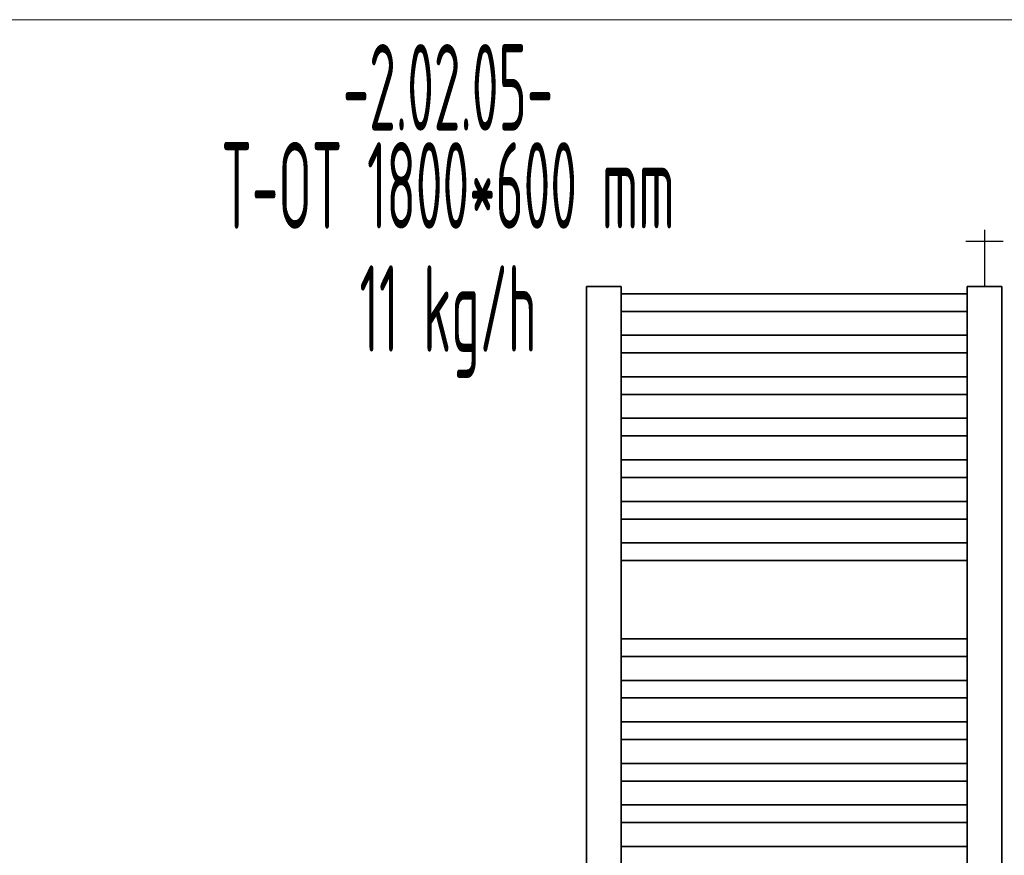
# Model space of a CAD drawing. Header units: millimetres. Extents: x 1279 to 58476, y -6899 to 74987.
# Tile 63 of 157: x 12264 to 13686, y -2536 to -1329. Entities that reach past the tile are written whole.
import ezdxf
from ezdxf.enums import TextEntityAlignment as Align

# ---------------------------------------------------------------- set-up
doc = ezdxf.new("R2010")
doc.units = ezdxf.units.MM
doc.linetypes.add('phl_thick', pattern=[0])
for name, color, linetype, lineweight in [('JS_VYT_POPIS - OBECNĚ', 7, 'Continuous', 5), ('UT_SCHÉMA_SYMBOLY', 7, 'Continuous', 25), ('UT_ZAŘÍZENÍ - OT', 3, 'Continuous', 35), ('VZT_50 POPIS - OBECNE', 7, 'Continuous', 5)]:
    doc.layers.add(name, color=color, linetype=linetype, lineweight=lineweight)
doc.styles.add('VZT_POPIS', font='isocp.shx', dxfattribs={"width": 0.6, "height": 125})

msp = doc.modelspace()

# ---------------------------------------------------------------- linework, layer by layer
at = {"layer": 'UT_SCHÉMA_SYMBOLY'}
for p, q in [((13657.7, -1632.7), (13657.7, -1714.6)), ((13630.7, -1648.7), (13684.7, -1648.7))]:
    msp.add_line(p, q, dxfattribs=at)
at = {"layer": 'UT_ZAŘÍZENÍ - OT', "linetype": 'Continuous'}
for p, q in [((13132.7, -1714.6), (13082.7, -1714.6)), ((13082.7, -1714.6), (13082.7, -3534.6)), ((13132.7, -3534.6), (13132.7, -1714.6)), ((13682.7, -1714.6), (13632.7, -1714.6)), ((13632.7, -1714.6), (13632.7, -3534.6)), ((13682.7, -3534.6), (13682.7, -1714.6)), ((13132.7, -1724.8), (13632.7, -1724.8)), ((13132.7, -1724.8), (13632.7, -1724.8)), ((13132.7, -1724.8), (13632.7, -1724.8)), ((13132.7, -1724.8), (13632.7, -1724.8)), ((13132.7, -1724.8), (13632.7, -1724.8)), ((13132.7, -1724.8), (13632.7, -1724.8)), ((13132.7, -1724.8), (13632.7, -1724.8)), ((13132.7, -1724.8), (13632.7, -1724.8)), ((13132.7, -1724.8), (13632.7, -1724.8)), ((13132.7, -1724.8), (13632.7, -1724.8)), ((13132.7, -1724.8), (13632.7, -1724.8)), ((13132.7, -1724.8), (13632.7, -1724.8)), ((13132.7, -1724.8), (13632.7, -1724.8)), ((13132.7, -1724.8), (13632.7, -1724.8)), ((13132.7, -1724.8), (13632.7, -1724.8)), ((13132.7, -1724.8), (13632.7, -1724.8)), ((13132.7, -1724.8), (13632.7, -1724.8)), ((13132.7, -1724.8), (13632.7, -1724.8)), ((13132.7, -1724.8), (13632.7, -1724.8)), ((13132.7, -1724.8), (13632.7, -1724.8)), ((13132.7, -1724.8), (13632.7, -1724.8)), ((13132.7, -1724.8), (13632.7, -1724.8)), ((13132.7, -1724.8), (13632.7, -1724.8)), ((13132.7, -1724.8), (13632.7, -1724.8)), ((13132.7, -1724.8), (13632.7, -1724.8)), ((13132.7, -1724.8), (13632.7, -1724.8)), ((13132.7, -1724.8), (13632.7, -1724.8)), ((13132.7, -1724.8), (13632.7, -1724.8)), ((13132.7, -1724.8), (13632.7, -1724.8)), ((13132.7, -1724.8), (13632.7, -1724.8)), ((13132.7, -1724.8), (13632.7, -1724.8)), ((13132.7, -1724.8), (13632.7, -1724.8)), ((13132.7, -1724.8), (13632.7, -1724.8)), ((13132.7, -1724.8), (13632.7, -1724.8)), ((13132.7, -1750.3), (13632.7, -1750.3)), ((13132.7, -1750.3), (13632.7, -1750.3)), ((13132.7, -1750.3), (13632.7, -1750.3)), ((13132.7, -1750.3), (13632.7, -1750.3)), ((13132.7, -1750.3), (13632.7, -1750.3)), ((13132.7, -1750.3), (13632.7, -1750.3)), ((13132.7, -1750.3), (13632.7, -1750.3)), ((13132.7, -1750.3), (13632.7, -1750.3)), ((13132.7, -1750.3), (13632.7, -1750.3)), ((13132.7, -1750.3), (13632.7, -1750.3)), ((13132.7, -1750.3), (13632.7, -1750.3)), ((13132.7, -1750.3), (13632.7, -1750.3)), ((13132.7, -1750.3), (13632.7, -1750.3)), ((13132.7, -1750.3), (13632.7, -1750.3)), ((13132.7, -1750.3), (13632.7, -1750.3)), ((13132.7, -1750.3), (13632.7, -1750.3)), ((13132.7, -1750.3), (13632.7, -1750.3)), ((13132.7, -1750.3), (13632.7, -1750.3)), ((13132.7, -1750.3), (13632.7, -1750.3)), ((13132.7, -1750.3), (13632.7, -1750.3)), ((13132.7, -1750.3), (13632.7, -1750.3)), ((13132.7, -1750.3), (13632.7, -1750.3)), ((13132.7, -1750.3), (13632.7, -1750.3)), ((13132.7, -1750.3), (13632.7, -1750.3)), ((13132.7, -1750.3), (13632.7, -1750.3)), ((13132.7, -1750.3), (13632.7, -1750.3)), ((13132.7, -1750.3), (13632.7, -1750.3)), ((13132.7, -1750.3), (13632.7, -1750.3)), ((13132.7, -1750.3), (13632.7, -1750.3)), ((13132.7, -1750.3), (13632.7, -1750.3)), ((13132.7, -1750.3), (13632.7, -1750.3)), ((13132.7, -1750.3), (13632.7, -1750.3)), ((13132.7, -1750.3), (13632.7, -1750.3)), ((13132.7, -1750.3), (13632.7, -1750.3)), ((13132.7, -1784.8), (13632.7, -1784.8)), ((13132.7, -1784.8), (13632.7, -1784.8)), ((13132.7, -1784.8), (13632.7, -1784.8)), ((13132.7, -1784.8), (13632.7, -1784.8)), ((13132.7, -1784.8), (13632.7, -1784.8)), ((13132.7, -1784.8), (13632.7, -1784.8)), ((13132.7, -1784.8), (13632.7, -1784.8)), ((13132.7, -1784.8), (13632.7, -1784.8)), ((13132.7, -1784.8), (13632.7, -1784.8)), ((13132.7, -1784.8), (13632.7, -1784.8)), ((13132.7, -1784.8), (13632.7, -1784.8)), ((13132.7, -1784.8), (13632.7, -1784.8)), ((13132.7, -1784.8), (13632.7, -1784.8)), ((13132.7, -1784.8), (13632.7, -1784.8)), ((13132.7, -1784.8), (13632.7, -1784.8)), ((13132.7, -1784.8), (13632.7, -1784.8)), ((13132.7, -1784.8), (13632.7, -1784.8)), ((13132.7, -1784.8), (13632.7, -1784.8)), ((13132.7, -1784.8), (13632.7, -1784.8)), ((13132.7, -1784.8), (13632.7, -1784.8)), ((13132.7, -1784.8), (13632.7, -1784.8)), ((13132.7, -1784.8), (13632.7, -1784.8)), ((13132.7, -1784.8), (13632.7, -1784.8)), ((13132.7, -1784.8), (13632.7, -1784.8)), ((13132.7, -1784.8), (13632.7, -1784.8)), ((13132.7, -1784.8), (13632.7, -1784.8)), ((13132.7, -1784.8), (13632.7, -1784.8)), ((13132.7, -1784.8), (13632.7, -1784.8)), ((13132.7, -1784.8), (13632.7, -1784.8)), ((13132.7, -1784.8), (13632.7, -1784.8)), ((13132.7, -1784.8), (13632.7, -1784.8)), ((13132.7, -1784.8), (13632.7, -1784.8)), ((13132.7, -1784.8), (13632.7, -1784.8)), ((13132.7, -1784.8), (13632.7, -1784.8)), ((13132.7, -1810.3), (13632.7, -1810.3)), ((13132.7, -1810.3), (13632.7, -1810.3)), ((13132.7, -1810.3), (13632.7, -1810.3)), ((13132.7, -1810.3), (13632.7, -1810.3)), ((13132.7, -1810.3), (13632.7, -1810.3)), ((13132.7, -1810.3), (13632.7, -1810.3)), ((13132.7, -1810.3), (13632.7, -1810.3)), ((13132.7, -1810.3), (13632.7, -1810.3)), ((13132.7, -1810.3), (13632.7, -1810.3)), ((13132.7, -1810.3), (13632.7, -1810.3)), ((13132.7, -1810.3), (13632.7, -1810.3)), ((13132.7, -1810.3), (13632.7, -1810.3)), ((13132.7, -1810.3), (13632.7, -1810.3)), ((13132.7, -1810.3), (13632.7, -1810.3)), ((13132.7, -1810.3), (13632.7, -1810.3)), ((13132.7, -1810.3), (13632.7, -1810.3)), ((13132.7, -1810.3), (13632.7, -1810.3)), ((13132.7, -1810.3), (13632.7, -1810.3)), ((13132.7, -1810.3), (13632.7, -1810.3)), ((13132.7, -1810.3), (13632.7, -1810.3)), ((13132.7, -1810.3), (13632.7, -1810.3)), ((13132.7, -1810.3), (13632.7, -1810.3)), ((13132.7, -1810.3), (13632.7, -1810.3)), ((13132.7, -1810.3), (13632.7, -1810.3)), ((13132.7, -1810.3), (13632.7, -1810.3)), ((13132.7, -1810.3), (13632.7, -1810.3)), ((13132.7, -1810.3), (13632.7, -1810.3)), ((13132.7, -1810.3), (13632.7, -1810.3)), ((13132.7, -1810.3), (13632.7, -1810.3)), ((13132.7, -1810.3), (13632.7, -1810.3)), ((13132.7, -1810.3), (13632.7, -1810.3)), ((13132.7, -1810.3), (13632.7, -1810.3)), ((13132.7, -1810.3), (13632.7, -1810.3)), ((13132.7, -1810.3), (13632.7, -1810.3)), ((13132.7, -1844.8), (13632.7, -1844.8)), ((13132.7, -1844.8), (13632.7, -1844.8)), ((13132.7, -1844.8), (13632.7, -1844.8)), ((13132.7, -1844.8), (13632.7, -1844.8)), ((13132.7, -1844.8), (13632.7, -1844.8)), ((13132.7, -1844.8), (13632.7, -1844.8)), ((13132.7, -1844.8), (13632.7, -1844.8)), ((13132.7, -1844.8), (13632.7, -1844.8)), ((13132.7, -1844.8), (13632.7, -1844.8)), ((13132.7, -1844.8), (13632.7, -1844.8)), ((13132.7, -1844.8), (13632.7, -1844.8)), ((13132.7, -1844.8), (13632.7, -1844.8)), ((13132.7, -1844.8), (13632.7, -1844.8)), ((13132.7, -1844.8), (13632.7, -1844.8)), ((13132.7, -1844.8), (13632.7, -1844.8)), ((13132.7, -1844.8), (13632.7, -1844.8)), ((13132.7, -1844.8), (13632.7, -1844.8)), ((13132.7, -1844.8), (13632.7, -1844.8)), ((13132.7, -1844.8), (13632.7, -1844.8)), ((13132.7, -1844.8), (13632.7, -1844.8)), ((13132.7, -1844.8), (13632.7, -1844.8)), ((13132.7, -1844.8), (13632.7, -1844.8)), ((13132.7, -1844.8), (13632.7, -1844.8)), ((13132.7, -1844.8), (13632.7, -1844.8)), ((13132.7, -1844.8), (13632.7, -1844.8)), ((13132.7, -1844.8), (13632.7, -1844.8)), ((13132.7, -1844.8), (13632.7, -1844.8)), ((13132.7, -1844.8), (13632.7, -1844.8)), ((13132.7, -1844.8), (13632.7, -1844.8)), ((13132.7, -1844.8), (13632.7, -1844.8)), ((13132.7, -1844.8), (13632.7, -1844.8)), ((13132.7, -1844.8), (13632.7, -1844.8)), ((13132.7, -1844.8), (13632.7, -1844.8)), ((13132.7, -1844.8), (13632.7, -1844.8)), ((13132.7, -1870.3), (13632.7, -1870.3)), ((13132.7, -1870.3), (13632.7, -1870.3)), ((13132.7, -1870.3), (13632.7, -1870.3)), ((13132.7, -1870.3), (13632.7, -1870.3)), ((13132.7, -1870.3), (13632.7, -1870.3)), ((13132.7, -1870.3), (13632.7, -1870.3)), ((13132.7, -1870.3), (13632.7, -1870.3)), ((13132.7, -1870.3), (13632.7, -1870.3)), ((13132.7, -1870.3), (13632.7, -1870.3)), ((13132.7, -1870.3), (13632.7, -1870.3)), ((13132.7, -1870.3), (13632.7, -1870.3)), ((13132.7, -1870.3), (13632.7, -1870.3)), ((13132.7, -1870.3), (13632.7, -1870.3)), ((13132.7, -1870.3), (13632.7, -1870.3)), ((13132.7, -1870.3), (13632.7, -1870.3)), ((13132.7, -1870.3), (13632.7, -1870.3)), ((13132.7, -1870.3), (13632.7, -1870.3)), ((13132.7, -1870.3), (13632.7, -1870.3)), ((13132.7, -1870.3), (13632.7, -1870.3)), ((13132.7, -1870.3), (13632.7, -1870.3)), ((13132.7, -1870.3), (13632.7, -1870.3)), ((13132.7, -1870.3), (13632.7, -1870.3)), ((13132.7, -1870.3), (13632.7, -1870.3)), ((13132.7, -1870.3), (13632.7, -1870.3)), ((13132.7, -1870.3), (13632.7, -1870.3)), ((13132.7, -1870.3), (13632.7, -1870.3)), ((13132.7, -1870.3), (13632.7, -1870.3)), ((13132.7, -1870.3), (13632.7, -1870.3)), ((13132.7, -1870.3), (13632.7, -1870.3)), ((13132.7, -1870.3), (13632.7, -1870.3)), ((13132.7, -1870.3), (13632.7, -1870.3)), ((13132.7, -1870.3), (13632.7, -1870.3)), ((13132.7, -1870.3), (13632.7, -1870.3)), ((13132.7, -1870.3), (13632.7, -1870.3)), ((13132.7, -1904.8), (13632.7, -1904.8)), ((13132.7, -1904.8), (13632.7, -1904.8)), ((13132.7, -1904.8), (13632.7, -1904.8)), ((13132.7, -1904.8), (13632.7, -1904.8)), ((13132.7, -1904.8), (13632.7, -1904.8)), ((13132.7, -1904.8), (13632.7, -1904.8)), ((13132.7, -1904.8), (13632.7, -1904.8)), ((13132.7, -1904.8), (13632.7, -1904.8)), ((13132.7, -1904.8), (13632.7, -1904.8)), ((13132.7, -1904.8), (13632.7, -1904.8)), ((13132.7, -1904.8), (13632.7, -1904.8)), ((13132.7, -1904.8), (13632.7, -1904.8)), ((13132.7, -1904.8), (13632.7, -1904.8)), ((13132.7, -1904.8), (13632.7, -1904.8)), ((13132.7, -1904.8), (13632.7, -1904.8)), ((13132.7, -1904.8), (13632.7, -1904.8)), ((13132.7, -1904.8), (13632.7, -1904.8)), ((13132.7, -1904.8), (13632.7, -1904.8)), ((13132.7, -1904.8), (13632.7, -1904.8)), ((13132.7, -1904.8), (13632.7, -1904.8)), ((13132.7, -1904.8), (13632.7, -1904.8)), ((13132.7, -1904.8), (13632.7, -1904.8)), ((13132.7, -1904.8), (13632.7, -1904.8)), ((13132.7, -1904.8), (13632.7, -1904.8)), ((13132.7, -1904.8), (13632.7, -1904.8)), ((13132.7, -1904.8), (13632.7, -1904.8)), ((13132.7, -1904.8), (13632.7, -1904.8)), ((13132.7, -1904.8), (13632.7, -1904.8)), ((13132.7, -1904.8), (13632.7, -1904.8)), ((13132.7, -1904.8), (13632.7, -1904.8)), ((13132.7, -1904.8), (13632.7, -1904.8)), ((13132.7, -1904.8), (13632.7, -1904.8)), ((13132.7, -1904.8), (13632.7, -1904.8)), ((13132.7, -1904.8), (13632.7, -1904.8)), ((13132.7, -1930.3), (13632.7, -1930.3)), ((13132.7, -1930.3), (13632.7, -1930.3)), ((13132.7, -1930.3), (13632.7, -1930.3)), ((13132.7, -1930.3), (13632.7, -1930.3)), ((13132.7, -1930.3), (13632.7, -1930.3)), ((13132.7, -1930.3), (13632.7, -1930.3)), ((13132.7, -1930.3), (13632.7, -1930.3)), ((13132.7, -1930.3), (13632.7, -1930.3)), ((13132.7, -1930.3), (13632.7, -1930.3)), ((13132.7, -1930.3), (13632.7, -1930.3)), ((13132.7, -1930.3), (13632.7, -1930.3)), ((13132.7, -1930.3), (13632.7, -1930.3)), ((13132.7, -1930.3), (13632.7, -1930.3)), ((13132.7, -1930.3), (13632.7, -1930.3)), ((13132.7, -1930.3), (13632.7, -1930.3)), ((13132.7, -1930.3), (13632.7, -1930.3)), ((13132.7, -1930.3), (13632.7, -1930.3)), ((13132.7, -1930.3), (13632.7, -1930.3)), ((13132.7, -1930.3), (13632.7, -1930.3)), ((13132.7, -1930.3), (13632.7, -1930.3)), ((13132.7, -1930.3), (13632.7, -1930.3)), ((13132.7, -1930.3), (13632.7, -1930.3)), ((13132.7, -1930.3), (13632.7, -1930.3)), ((13132.7, -1930.3), (13632.7, -1930.3)), ((13132.7, -1930.3), (13632.7, -1930.3)), ((13132.7, -1930.3), (13632.7, -1930.3)), ((13132.7, -1930.3), (13632.7, -1930.3)), ((13132.7, -1930.3), (13632.7, -1930.3)), ((13132.7, -1930.3), (13632.7, -1930.3)), ((13132.7, -1930.3), (13632.7, -1930.3)), ((13132.7, -1930.3), (13632.7, -1930.3)), ((13132.7, -1930.3), (13632.7, -1930.3)), ((13132.7, -1930.3), (13632.7, -1930.3)), ((13132.7, -1930.3), (13632.7, -1930.3)), ((13132.7, -1964.8), (13632.7, -1964.8)), ((13132.7, -1964.8), (13632.7, -1964.8)), ((13132.7, -1964.8), (13632.7, -1964.8)), ((13132.7, -1964.8), (13632.7, -1964.8)), ((13132.7, -1964.8), (13632.7, -1964.8)), ((13132.7, -1964.8), (13632.7, -1964.8)), ((13132.7, -1964.8), (13632.7, -1964.8)), ((13132.7, -1964.8), (13632.7, -1964.8)), ((13132.7, -1964.8), (13632.7, -1964.8)), ((13132.7, -1964.8), (13632.7, -1964.8)), ((13132.7, -1964.8), (13632.7, -1964.8)), ((13132.7, -1964.8), (13632.7, -1964.8)), ((13132.7, -1964.8), (13632.7, -1964.8)), ((13132.7, -1964.8), (13632.7, -1964.8)), ((13132.7, -1964.8), (13632.7, -1964.8)), ((13132.7, -1964.8), (13632.7, -1964.8)), ((13132.7, -1964.8), (13632.7, -1964.8)), ((13132.7, -1964.8), (13632.7, -1964.8)), ((13132.7, -1964.8), (13632.7, -1964.8)), ((13132.7, -1964.8), (13632.7, -1964.8)), ((13132.7, -1964.8), (13632.7, -1964.8)), ((13132.7, -1964.8), (13632.7, -1964.8)), ((13132.7, -1964.8), (13632.7, -1964.8)), ((13132.7, -1964.8), (13632.7, -1964.8)), ((13132.7, -1964.8), (13632.7, -1964.8)), ((13132.7, -1964.8), (13632.7, -1964.8)), ((13132.7, -1964.8), (13632.7, -1964.8)), ((13132.7, -1964.8), (13632.7, -1964.8)), ((13132.7, -1964.8), (13632.7, -1964.8)), ((13132.7, -1964.8), (13632.7, -1964.8)), ((13132.7, -1964.8), (13632.7, -1964.8)), ((13132.7, -1964.8), (13632.7, -1964.8)), ((13132.7, -1964.8), (13632.7, -1964.8)), ((13132.7, -1964.8), (13632.7, -1964.8)), ((13132.7, -1990.3), (13632.7, -1990.3)), ((13132.7, -1990.3), (13632.7, -1990.3)), ((13132.7, -1990.3), (13632.7, -1990.3)), ((13132.7, -1990.3), (13632.7, -1990.3)), ((13132.7, -1990.3), (13632.7, -1990.3)), ((13132.7, -1990.3), (13632.7, -1990.3)), ((13132.7, -1990.3), (13632.7, -1990.3)), ((13132.7, -1990.3), (13632.7, -1990.3)), ((13132.7, -1990.3), (13632.7, -1990.3)), ((13132.7, -1990.3), (13632.7, -1990.3)), ((13132.7, -1990.3), (13632.7, -1990.3)), ((13132.7, -1990.3), (13632.7, -1990.3)), ((13132.7, -1990.3), (13632.7, -1990.3)), ((13132.7, -1990.3), (13632.7, -1990.3)), ((13132.7, -1990.3), (13632.7, -1990.3)), ((13132.7, -1990.3), (13632.7, -1990.3)), ((13132.7, -1990.3), (13632.7, -1990.3)), ((13132.7, -1990.3), (13632.7, -1990.3)), ((13132.7, -1990.3), (13632.7, -1990.3)), ((13132.7, -1990.3), (13632.7, -1990.3)), ((13132.7, -1990.3), (13632.7, -1990.3)), ((13132.7, -1990.3), (13632.7, -1990.3)), ((13132.7, -1990.3), (13632.7, -1990.3)), ((13132.7, -1990.3), (13632.7, -1990.3)), ((13132.7, -1990.3), (13632.7, -1990.3)), ((13132.7, -1990.3), (13632.7, -1990.3)), ((13132.7, -1990.3), (13632.7, -1990.3)), ((13132.7, -1990.3), (13632.7, -1990.3)), ((13132.7, -1990.3), (13632.7, -1990.3)), ((13132.7, -1990.3), (13632.7, -1990.3)), ((13132.7, -1990.3), (13632.7, -1990.3)), ((13132.7, -1990.3), (13632.7, -1990.3)), ((13132.7, -1990.3), (13632.7, -1990.3)), ((13132.7, -1990.3), (13632.7, -1990.3)), ((13132.7, -2024.8), (13632.7, -2024.8)), ((13132.7, -2024.8), (13632.7, -2024.8)), ((13132.7, -2024.8), (13632.7, -2024.8)), ((13132.7, -2024.8), (13632.7, -2024.8)), ((13132.7, -2024.8), (13632.7, -2024.8)), ((13132.7, -2024.8), (13632.7, -2024.8)), ((13132.7, -2024.8), (13632.7, -2024.8)), ((13132.7, -2024.8), (13632.7, -2024.8)), ((13132.7, -2024.8), (13632.7, -2024.8)), ((13132.7, -2024.8), (13632.7, -2024.8)), ((13132.7, -2024.8), (13632.7, -2024.8)), ((13132.7, -2024.8), (13632.7, -2024.8)), ((13132.7, -2024.8), (13632.7, -2024.8)), ((13132.7, -2024.8), (13632.7, -2024.8)), ((13132.7, -2024.8), (13632.7, -2024.8)), ((13132.7, -2024.8), (13632.7, -2024.8)), ((13132.7, -2024.8), (13632.7, -2024.8)), ((13132.7, -2024.8), (13632.7, -2024.8)), ((13132.7, -2024.8), (13632.7, -2024.8)), ((13132.7, -2024.8), (13632.7, -2024.8)), ((13132.7, -2024.8), (13632.7, -2024.8)), ((13132.7, -2024.8), (13632.7, -2024.8)), ((13132.7, -2024.8), (13632.7, -2024.8)), ((13132.7, -2024.8), (13632.7, -2024.8)), ((13132.7, -2024.8), (13632.7, -2024.8)), ((13132.7, -2024.8), (13632.7, -2024.8)), ((13132.7, -2024.8), (13632.7, -2024.8)), ((13132.7, -2024.8), (13632.7, -2024.8)), ((13132.7, -2024.8), (13632.7, -2024.8)), ((13132.7, -2024.8), (13632.7, -2024.8)), ((13132.7, -2024.8), (13632.7, -2024.8)), ((13132.7, -2024.8), (13632.7, -2024.8)), ((13132.7, -2024.8), (13632.7, -2024.8)), ((13132.7, -2024.8), (13632.7, -2024.8)), ((13132.7, -2050.3), (13632.7, -2050.3)), ((13132.7, -2050.3), (13632.7, -2050.3)), ((13132.7, -2050.3), (13632.7, -2050.3)), ((13132.7, -2050.3), (13632.7, -2050.3)), ((13132.7, -2050.3), (13632.7, -2050.3)), ((13132.7, -2050.3), (13632.7, -2050.3)), ((13132.7, -2050.3), (13632.7, -2050.3)), ((13132.7, -2050.3), (13632.7, -2050.3)), ((13132.7, -2050.3), (13632.7, -2050.3)), ((13132.7, -2050.3), (13632.7, -2050.3)), ((13132.7, -2050.3), (13632.7, -2050.3)), ((13132.7, -2050.3), (13632.7, -2050.3)), ((13132.7, -2050.3), (13632.7, -2050.3)), ((13132.7, -2050.3), (13632.7, -2050.3)), ((13132.7, -2050.3), (13632.7, -2050.3)), ((13132.7, -2050.3), (13632.7, -2050.3)), ((13132.7, -2050.3), (13632.7, -2050.3)), ((13132.7, -2050.3), (13632.7, -2050.3)), ((13132.7, -2050.3), (13632.7, -2050.3)), ((13132.7, -2050.3), (13632.7, -2050.3)), ((13132.7, -2050.3), (13632.7, -2050.3)), ((13132.7, -2050.3), (13632.7, -2050.3)), ((13132.7, -2050.3), (13632.7, -2050.3)), ((13132.7, -2050.3), (13632.7, -2050.3)), ((13132.7, -2050.3), (13632.7, -2050.3)), ((13132.7, -2050.3), (13632.7, -2050.3)), ((13132.7, -2050.3), (13632.7, -2050.3)), ((13132.7, -2050.3), (13632.7, -2050.3)), ((13132.7, -2050.3), (13632.7, -2050.3)), ((13132.7, -2050.3), (13632.7, -2050.3)), ((13132.7, -2050.3), (13632.7, -2050.3)), ((13132.7, -2050.3), (13632.7, -2050.3)), ((13132.7, -2050.3), (13632.7, -2050.3)), ((13132.7, -2050.3), (13632.7, -2050.3)), ((13132.7, -2084.8), (13632.7, -2084.8)), ((13132.7, -2084.8), (13632.7, -2084.8)), ((13132.7, -2084.8), (13632.7, -2084.8)), ((13132.7, -2084.8), (13632.7, -2084.8)), ((13132.7, -2084.8), (13632.7, -2084.8)), ((13132.7, -2084.8), (13632.7, -2084.8)), ((13132.7, -2084.8), (13632.7, -2084.8)), ((13132.7, -2084.8), (13632.7, -2084.8)), ((13132.7, -2084.8), (13632.7, -2084.8)), ((13132.7, -2084.8), (13632.7, -2084.8)), ((13132.7, -2084.8), (13632.7, -2084.8)), ((13132.7, -2084.8), (13632.7, -2084.8)), ((13132.7, -2084.8), (13632.7, -2084.8)), ((13132.7, -2084.8), (13632.7, -2084.8)), ((13132.7, -2084.8), (13632.7, -2084.8)), ((13132.7, -2084.8), (13632.7, -2084.8)), ((13132.7, -2084.8), (13632.7, -2084.8)), ((13132.7, -2084.8), (13632.7, -2084.8)), ((13132.7, -2084.8), (13632.7, -2084.8)), ((13132.7, -2084.8), (13632.7, -2084.8)), ((13132.7, -2084.8), (13632.7, -2084.8)), ((13132.7, -2084.8), (13632.7, -2084.8)), ((13132.7, -2084.8), (13632.7, -2084.8)), ((13132.7, -2084.8), (13632.7, -2084.8)), ((13132.7, -2084.8), (13632.7, -2084.8)), ((13132.7, -2084.8), (13632.7, -2084.8)), ((13132.7, -2084.8), (13632.7, -2084.8)), ((13132.7, -2084.8), (13632.7, -2084.8)), ((13132.7, -2084.8), (13632.7, -2084.8)), ((13132.7, -2084.8), (13632.7, -2084.8)), ((13132.7, -2084.8), (13632.7, -2084.8)), ((13132.7, -2084.8), (13632.7, -2084.8)), ((13132.7, -2084.8), (13632.7, -2084.8)), ((13132.7, -2084.8), (13632.7, -2084.8)), ((13132.7, -2110.3), (13632.7, -2110.3)), ((13132.7, -2110.3), (13632.7, -2110.3)), ((13132.7, -2110.3), (13632.7, -2110.3)), ((13132.7, -2110.3), (13632.7, -2110.3)), ((13132.7, -2110.3), (13632.7, -2110.3)), ((13132.7, -2110.3), (13632.7, -2110.3)), ((13132.7, -2110.3), (13632.7, -2110.3)), ((13132.7, -2110.3), (13632.7, -2110.3)), ((13132.7, -2110.3), (13632.7, -2110.3)), ((13132.7, -2110.3), (13632.7, -2110.3)), ((13132.7, -2110.3), (13632.7, -2110.3)), ((13132.7, -2110.3), (13632.7, -2110.3)), ((13132.7, -2110.3), (13632.7, -2110.3)), ((13132.7, -2110.3), (13632.7, -2110.3)), ((13132.7, -2110.3), (13632.7, -2110.3)), ((13132.7, -2110.3), (13632.7, -2110.3)), ((13132.7, -2110.3), (13632.7, -2110.3)), ((13132.7, -2110.3), (13632.7, -2110.3)), ((13132.7, -2110.3), (13632.7, -2110.3)), ((13132.7, -2110.3), (13632.7, -2110.3)), ((13132.7, -2110.3), (13632.7, -2110.3)), ((13132.7, -2110.3), (13632.7, -2110.3)), ((13132.7, -2110.3), (13632.7, -2110.3)), ((13132.7, -2110.3), (13632.7, -2110.3)), ((13132.7, -2110.3), (13632.7, -2110.3)), ((13132.7, -2110.3), (13632.7, -2110.3)), ((13132.7, -2110.3), (13632.7, -2110.3)), ((13132.7, -2110.3), (13632.7, -2110.3)), ((13132.7, -2110.3), (13632.7, -2110.3)), ((13132.7, -2110.3), (13632.7, -2110.3)), ((13132.7, -2110.3), (13632.7, -2110.3)), ((13132.7, -2110.3), (13632.7, -2110.3)), ((13132.7, -2110.3), (13632.7, -2110.3)), ((13132.7, -2110.3), (13632.7, -2110.3)), ((13132.7, -2223.4), (13632.7, -2223.4)), ((13132.7, -2223.4), (13632.7, -2223.4)), ((13132.7, -2223.4), (13632.7, -2223.4)), ((13132.7, -2223.4), (13632.7, -2223.4)), ((13132.7, -2223.4), (13632.7, -2223.4)), ((13132.7, -2223.4), (13632.7, -2223.4)), ((13132.7, -2223.4), (13632.7, -2223.4)), ((13132.7, -2223.4), (13632.7, -2223.4)), ((13132.7, -2223.4), (13632.7, -2223.4)), ((13132.7, -2223.4), (13632.7, -2223.4)), ((13132.7, -2223.4), (13632.7, -2223.4)), ((13132.7, -2223.4), (13632.7, -2223.4)), ((13132.7, -2223.4), (13632.7, -2223.4)), ((13132.7, -2223.4), (13632.7, -2223.4)), ((13132.7, -2223.4), (13632.7, -2223.4)), ((13132.7, -2223.4), (13632.7, -2223.4)), ((13132.7, -2223.4), (13632.7, -2223.4)), ((13132.7, -2223.4), (13632.7, -2223.4)), ((13132.7, -2223.4), (13632.7, -2223.4)), ((13132.7, -2223.4), (13632.7, -2223.4)), ((13132.7, -2223.4), (13632.7, -2223.4)), ((13132.7, -2223.4), (13632.7, -2223.4)), ((13132.7, -2223.4), (13632.7, -2223.4)), ((13132.7, -2223.4), (13632.7, -2223.4)), ((13132.7, -2223.4), (13632.7, -2223.4)), ((13132.7, -2223.4), (13632.7, -2223.4)), ((13132.7, -2223.4), (13632.7, -2223.4)), ((13132.7, -2223.4), (13632.7, -2223.4)), ((13132.7, -2223.4), (13632.7, -2223.4)), ((13132.7, -2223.4), (13632.7, -2223.4)), ((13132.7, -2223.4), (13632.7, -2223.4)), ((13132.7, -2223.4), (13632.7, -2223.4)), ((13132.7, -2223.4), (13632.7, -2223.4)), ((13132.7, -2223.4), (13632.7, -2223.4)), ((13132.7, -2248.8), (13632.7, -2248.8)), ((13132.7, -2248.8), (13632.7, -2248.8)), ((13132.7, -2248.8), (13632.7, -2248.8)), ((13132.7, -2248.8), (13632.7, -2248.8)), ((13132.7, -2248.8), (13632.7, -2248.8)), ((13132.7, -2248.8), (13632.7, -2248.8)), ((13132.7, -2248.8), (13632.7, -2248.8)), ((13132.7, -2248.8), (13632.7, -2248.8)), ((13132.7, -2248.8), (13632.7, -2248.8)), ((13132.7, -2248.8), (13632.7, -2248.8)), ((13132.7, -2248.8), (13632.7, -2248.8)), ((13132.7, -2248.8), (13632.7, -2248.8)), ((13132.7, -2248.8), (13632.7, -2248.8)), ((13132.7, -2248.8), (13632.7, -2248.8)), ((13132.7, -2248.8), (13632.7, -2248.8)), ((13132.7, -2248.8), (13632.7, -2248.8)), ((13132.7, -2248.8), (13632.7, -2248.8)), ((13132.7, -2248.8), (13632.7, -2248.8)), ((13132.7, -2248.8), (13632.7, -2248.8)), ((13132.7, -2248.8), (13632.7, -2248.8)), ((13132.7, -2248.8), (13632.7, -2248.8)), ((13132.7, -2248.8), (13632.7, -2248.8)), ((13132.7, -2248.8), (13632.7, -2248.8)), ((13132.7, -2248.8), (13632.7, -2248.8)), ((13132.7, -2248.8), (13632.7, -2248.8)), ((13132.7, -2248.8), (13632.7, -2248.8)), ((13132.7, -2248.8), (13632.7, -2248.8)), ((13132.7, -2248.8), (13632.7, -2248.8)), ((13132.7, -2248.8), (13632.7, -2248.8)), ((13132.7, -2248.8), (13632.7, -2248.8)), ((13132.7, -2248.8), (13632.7, -2248.8)), ((13132.7, -2248.8), (13632.7, -2248.8)), ((13132.7, -2248.8), (13632.7, -2248.8)), ((13132.7, -2248.8), (13632.7, -2248.8)), ((13132.7, -2283.4), (13632.7, -2283.4)), ((13132.7, -2283.4), (13632.7, -2283.4)), ((13132.7, -2283.4), (13632.7, -2283.4)), ((13132.7, -2283.4), (13632.7, -2283.4)), ((13132.7, -2283.4), (13632.7, -2283.4)), ((13132.7, -2283.4), (13632.7, -2283.4)), ((13132.7, -2283.4), (13632.7, -2283.4)), ((13132.7, -2283.4), (13632.7, -2283.4)), ((13132.7, -2283.4), (13632.7, -2283.4)), ((13132.7, -2283.4), (13632.7, -2283.4)), ((13132.7, -2283.4), (13632.7, -2283.4)), ((13132.7, -2283.4), (13632.7, -2283.4)), ((13132.7, -2283.4), (13632.7, -2283.4)), ((13132.7, -2283.4), (13632.7, -2283.4)), ((13132.7, -2283.4), (13632.7, -2283.4)), ((13132.7, -2283.4), (13632.7, -2283.4)), ((13132.7, -2283.4), (13632.7, -2283.4)), ((13132.7, -2283.4), (13632.7, -2283.4)), ((13132.7, -2283.4), (13632.7, -2283.4)), ((13132.7, -2283.4), (13632.7, -2283.4)), ((13132.7, -2283.4), (13632.7, -2283.4)), ((13132.7, -2283.4), (13632.7, -2283.4)), ((13132.7, -2283.4), (13632.7, -2283.4)), ((13132.7, -2283.4), (13632.7, -2283.4)), ((13132.7, -2283.4), (13632.7, -2283.4)), ((13132.7, -2283.4), (13632.7, -2283.4)), ((13132.7, -2283.4), (13632.7, -2283.4)), ((13132.7, -2283.4), (13632.7, -2283.4)), ((13132.7, -2283.4), (13632.7, -2283.4)), ((13132.7, -2283.4), (13632.7, -2283.4)), ((13132.7, -2283.4), (13632.7, -2283.4)), ((13132.7, -2283.4), (13632.7, -2283.4)), ((13132.7, -2283.4), (13632.7, -2283.4)), ((13132.7, -2283.4), (13632.7, -2283.4)), ((13132.7, -2308.8), (13632.7, -2308.8)), ((13132.7, -2308.8), (13632.7, -2308.8)), ((13132.7, -2308.8), (13632.7, -2308.8)), ((13132.7, -2308.8), (13632.7, -2308.8)), ((13132.7, -2308.8), (13632.7, -2308.8)), ((13132.7, -2308.8), (13632.7, -2308.8)), ((13132.7, -2308.8), (13632.7, -2308.8)), ((13132.7, -2308.8), (13632.7, -2308.8)), ((13132.7, -2308.8), (13632.7, -2308.8)), ((13132.7, -2308.8), (13632.7, -2308.8)), ((13132.7, -2308.8), (13632.7, -2308.8)), ((13132.7, -2308.8), (13632.7, -2308.8)), ((13132.7, -2308.8), (13632.7, -2308.8)), ((13132.7, -2308.8), (13632.7, -2308.8)), ((13132.7, -2308.8), (13632.7, -2308.8)), ((13132.7, -2308.8), (13632.7, -2308.8)), ((13132.7, -2308.8), (13632.7, -2308.8)), ((13132.7, -2308.8), (13632.7, -2308.8)), ((13132.7, -2308.8), (13632.7, -2308.8)), ((13132.7, -2308.8), (13632.7, -2308.8)), ((13132.7, -2308.8), (13632.7, -2308.8)), ((13132.7, -2308.8), (13632.7, -2308.8)), ((13132.7, -2308.8), (13632.7, -2308.8)), ((13132.7, -2308.8), (13632.7, -2308.8)), ((13132.7, -2308.8), (13632.7, -2308.8)), ((13132.7, -2308.8), (13632.7, -2308.8)), ((13132.7, -2308.8), (13632.7, -2308.8)), ((13132.7, -2308.8), (13632.7, -2308.8)), ((13132.7, -2308.8), (13632.7, -2308.8)), ((13132.7, -2308.8), (13632.7, -2308.8)), ((13132.7, -2308.8), (13632.7, -2308.8)), ((13132.7, -2308.8), (13632.7, -2308.8)), ((13132.7, -2308.8), (13632.7, -2308.8)), ((13132.7, -2308.8), (13632.7, -2308.8)), ((13132.7, -2343.4), (13632.7, -2343.4)), ((13132.7, -2343.4), (13632.7, -2343.4)), ((13132.7, -2343.4), (13632.7, -2343.4)), ((13132.7, -2343.4), (13632.7, -2343.4)), ((13132.7, -2343.4), (13632.7, -2343.4)), ((13132.7, -2343.4), (13632.7, -2343.4)), ((13132.7, -2343.4), (13632.7, -2343.4)), ((13132.7, -2343.4), (13632.7, -2343.4)), ((13132.7, -2343.4), (13632.7, -2343.4)), ((13132.7, -2343.4), (13632.7, -2343.4)), ((13132.7, -2343.4), (13632.7, -2343.4)), ((13132.7, -2343.4), (13632.7, -2343.4)), ((13132.7, -2343.4), (13632.7, -2343.4)), ((13132.7, -2343.4), (13632.7, -2343.4)), ((13132.7, -2343.4), (13632.7, -2343.4)), ((13132.7, -2343.4), (13632.7, -2343.4)), ((13132.7, -2343.4), (13632.7, -2343.4)), ((13132.7, -2343.4), (13632.7, -2343.4)), ((13132.7, -2343.4), (13632.7, -2343.4)), ((13132.7, -2343.4), (13632.7, -2343.4)), ((13132.7, -2343.4), (13632.7, -2343.4)), ((13132.7, -2343.4), (13632.7, -2343.4)), ((13132.7, -2343.4), (13632.7, -2343.4)), ((13132.7, -2343.4), (13632.7, -2343.4)), ((13132.7, -2343.4), (13632.7, -2343.4)), ((13132.7, -2343.4), (13632.7, -2343.4)), ((13132.7, -2343.4), (13632.7, -2343.4)), ((13132.7, -2343.4), (13632.7, -2343.4)), ((13132.7, -2343.4), (13632.7, -2343.4)), ((13132.7, -2343.4), (13632.7, -2343.4)), ((13132.7, -2343.4), (13632.7, -2343.4)), ((13132.7, -2343.4), (13632.7, -2343.4)), ((13132.7, -2343.4), (13632.7, -2343.4)), ((13132.7, -2343.4), (13632.7, -2343.4)), ((13132.7, -2368.8), (13632.7, -2368.8)), ((13132.7, -2368.8), (13632.7, -2368.8)), ((13132.7, -2368.8), (13632.7, -2368.8)), ((13132.7, -2368.8), (13632.7, -2368.8)), ((13132.7, -2368.8), (13632.7, -2368.8)), ((13132.7, -2368.8), (13632.7, -2368.8)), ((13132.7, -2368.8), (13632.7, -2368.8)), ((13132.7, -2368.8), (13632.7, -2368.8)), ((13132.7, -2368.8), (13632.7, -2368.8)), ((13132.7, -2368.8), (13632.7, -2368.8)), ((13132.7, -2368.8), (13632.7, -2368.8)), ((13132.7, -2368.8), (13632.7, -2368.8)), ((13132.7, -2368.8), (13632.7, -2368.8)), ((13132.7, -2368.8), (13632.7, -2368.8)), ((13132.7, -2368.8), (13632.7, -2368.8)), ((13132.7, -2368.8), (13632.7, -2368.8)), ((13132.7, -2368.8), (13632.7, -2368.8)), ((13132.7, -2368.8), (13632.7, -2368.8)), ((13132.7, -2368.8), (13632.7, -2368.8)), ((13132.7, -2368.8), (13632.7, -2368.8)), ((13132.7, -2368.8), (13632.7, -2368.8)), ((13132.7, -2368.8), (13632.7, -2368.8)), ((13132.7, -2368.8), (13632.7, -2368.8)), ((13132.7, -2368.8), (13632.7, -2368.8)), ((13132.7, -2368.8), (13632.7, -2368.8)), ((13132.7, -2368.8), (13632.7, -2368.8)), ((13132.7, -2368.8), (13632.7, -2368.8)), ((13132.7, -2368.8), (13632.7, -2368.8)), ((13132.7, -2368.8), (13632.7, -2368.8)), ((13132.7, -2368.8), (13632.7, -2368.8)), ((13132.7, -2368.8), (13632.7, -2368.8)), ((13132.7, -2368.8), (13632.7, -2368.8)), ((13132.7, -2368.8), (13632.7, -2368.8)), ((13132.7, -2368.8), (13632.7, -2368.8)), ((13132.7, -2403.4), (13632.7, -2403.4)), ((13132.7, -2403.4), (13632.7, -2403.4)), ((13132.7, -2403.4), (13632.7, -2403.4)), ((13132.7, -2403.4), (13632.7, -2403.4)), ((13132.7, -2403.4), (13632.7, -2403.4)), ((13132.7, -2403.4), (13632.7, -2403.4)), ((13132.7, -2403.4), (13632.7, -2403.4)), ((13132.7, -2403.4), (13632.7, -2403.4)), ((13132.7, -2403.4), (13632.7, -2403.4)), ((13132.7, -2403.4), (13632.7, -2403.4)), ((13132.7, -2403.4), (13632.7, -2403.4)), ((13132.7, -2403.4), (13632.7, -2403.4)), ((13132.7, -2403.4), (13632.7, -2403.4)), ((13132.7, -2403.4), (13632.7, -2403.4)), ((13132.7, -2403.4), (13632.7, -2403.4)), ((13132.7, -2403.4), (13632.7, -2403.4)), ((13132.7, -2403.4), (13632.7, -2403.4)), ((13132.7, -2403.4), (13632.7, -2403.4)), ((13132.7, -2403.4), (13632.7, -2403.4)), ((13132.7, -2403.4), (13632.7, -2403.4)), ((13132.7, -2403.4), (13632.7, -2403.4)), ((13132.7, -2403.4), (13632.7, -2403.4)), ((13132.7, -2403.4), (13632.7, -2403.4)), ((13132.7, -2403.4), (13632.7, -2403.4)), ((13132.7, -2403.4), (13632.7, -2403.4)), ((13132.7, -2403.4), (13632.7, -2403.4)), ((13132.7, -2403.4), (13632.7, -2403.4)), ((13132.7, -2403.4), (13632.7, -2403.4)), ((13132.7, -2403.4), (13632.7, -2403.4)), ((13132.7, -2403.4), (13632.7, -2403.4)), ((13132.7, -2403.4), (13632.7, -2403.4)), ((13132.7, -2403.4), (13632.7, -2403.4)), ((13132.7, -2403.4), (13632.7, -2403.4)), ((13132.7, -2403.4), (13632.7, -2403.4)), ((13132.7, -2428.8), (13632.7, -2428.8)), ((13132.7, -2428.8), (13632.7, -2428.8)), ((13132.7, -2428.8), (13632.7, -2428.8)), ((13132.7, -2428.8), (13632.7, -2428.8)), ((13132.7, -2428.8), (13632.7, -2428.8)), ((13132.7, -2428.8), (13632.7, -2428.8)), ((13132.7, -2428.8), (13632.7, -2428.8)), ((13132.7, -2428.8), (13632.7, -2428.8)), ((13132.7, -2428.8), (13632.7, -2428.8)), ((13132.7, -2428.8), (13632.7, -2428.8)), ((13132.7, -2428.8), (13632.7, -2428.8)), ((13132.7, -2428.8), (13632.7, -2428.8)), ((13132.7, -2428.8), (13632.7, -2428.8)), ((13132.7, -2428.8), (13632.7, -2428.8)), ((13132.7, -2428.8), (13632.7, -2428.8)), ((13132.7, -2428.8), (13632.7, -2428.8)), ((13132.7, -2428.8), (13632.7, -2428.8)), ((13132.7, -2428.8), (13632.7, -2428.8)), ((13132.7, -2428.8), (13632.7, -2428.8)), ((13132.7, -2428.8), (13632.7, -2428.8)), ((13132.7, -2428.8), (13632.7, -2428.8)), ((13132.7, -2428.8), (13632.7, -2428.8)), ((13132.7, -2428.8), (13632.7, -2428.8)), ((13132.7, -2428.8), (13632.7, -2428.8)), ((13132.7, -2428.8), (13632.7, -2428.8)), ((13132.7, -2428.8), (13632.7, -2428.8)), ((13132.7, -2428.8), (13632.7, -2428.8)), ((13132.7, -2428.8), (13632.7, -2428.8)), ((13132.7, -2428.8), (13632.7, -2428.8)), ((13132.7, -2428.8), (13632.7, -2428.8)), ((13132.7, -2428.8), (13632.7, -2428.8)), ((13132.7, -2428.8), (13632.7, -2428.8)), ((13132.7, -2428.8), (13632.7, -2428.8)), ((13132.7, -2428.8), (13632.7, -2428.8)), ((13132.7, -2463.4), (13632.7, -2463.4)), ((13132.7, -2463.4), (13632.7, -2463.4)), ((13132.7, -2463.4), (13632.7, -2463.4)), ((13132.7, -2463.4), (13632.7, -2463.4)), ((13132.7, -2463.4), (13632.7, -2463.4)), ((13132.7, -2463.4), (13632.7, -2463.4)), ((13132.7, -2463.4), (13632.7, -2463.4)), ((13132.7, -2463.4), (13632.7, -2463.4)), ((13132.7, -2463.4), (13632.7, -2463.4)), ((13132.7, -2463.4), (13632.7, -2463.4)), ((13132.7, -2463.4), (13632.7, -2463.4)), ((13132.7, -2463.4), (13632.7, -2463.4)), ((13132.7, -2463.4), (13632.7, -2463.4)), ((13132.7, -2463.4), (13632.7, -2463.4)), ((13132.7, -2463.4), (13632.7, -2463.4)), ((13132.7, -2463.4), (13632.7, -2463.4)), ((13132.7, -2463.4), (13632.7, -2463.4)), ((13132.7, -2463.4), (13632.7, -2463.4)), ((13132.7, -2463.4), (13632.7, -2463.4)), ((13132.7, -2463.4), (13632.7, -2463.4)), ((13132.7, -2463.4), (13632.7, -2463.4)), ((13132.7, -2463.4), (13632.7, -2463.4)), ((13132.7, -2463.4), (13632.7, -2463.4)), ((13132.7, -2463.4), (13632.7, -2463.4)), ((13132.7, -2463.4), (13632.7, -2463.4)), ((13132.7, -2463.4), (13632.7, -2463.4)), ((13132.7, -2463.4), (13632.7, -2463.4)), ((13132.7, -2463.4), (13632.7, -2463.4)), ((13132.7, -2463.4), (13632.7, -2463.4)), ((13132.7, -2463.4), (13632.7, -2463.4)), ((13132.7, -2463.4), (13632.7, -2463.4)), ((13132.7, -2463.4), (13632.7, -2463.4)), ((13132.7, -2463.4), (13632.7, -2463.4)), ((13132.7, -2463.4), (13632.7, -2463.4)), ((13132.7, -2488.8), (13632.7, -2488.8)), ((13132.7, -2488.8), (13632.7, -2488.8)), ((13132.7, -2488.8), (13632.7, -2488.8)), ((13132.7, -2488.8), (13632.7, -2488.8)), ((13132.7, -2488.8), (13632.7, -2488.8)), ((13132.7, -2488.8), (13632.7, -2488.8)), ((13132.7, -2488.8), (13632.7, -2488.8)), ((13132.7, -2488.8), (13632.7, -2488.8)), ((13132.7, -2488.8), (13632.7, -2488.8)), ((13132.7, -2488.8), (13632.7, -2488.8)), ((13132.7, -2488.8), (13632.7, -2488.8)), ((13132.7, -2488.8), (13632.7, -2488.8)), ((13132.7, -2488.8), (13632.7, -2488.8)), ((13132.7, -2488.8), (13632.7, -2488.8)), ((13132.7, -2488.8), (13632.7, -2488.8)), ((13132.7, -2488.8), (13632.7, -2488.8)), ((13132.7, -2488.8), (13632.7, -2488.8)), ((13132.7, -2488.8), (13632.7, -2488.8)), ((13132.7, -2488.8), (13632.7, -2488.8)), ((13132.7, -2488.8), (13632.7, -2488.8)), ((13132.7, -2488.8), (13632.7, -2488.8)), ((13132.7, -2488.8), (13632.7, -2488.8)), ((13132.7, -2488.8), (13632.7, -2488.8)), ((13132.7, -2488.8), (13632.7, -2488.8)), ((13132.7, -2488.8), (13632.7, -2488.8)), ((13132.7, -2488.8), (13632.7, -2488.8)), ((13132.7, -2488.8), (13632.7, -2488.8)), ((13132.7, -2488.8), (13632.7, -2488.8)), ((13132.7, -2488.8), (13632.7, -2488.8)), ((13132.7, -2488.8), (13632.7, -2488.8)), ((13132.7, -2488.8), (13632.7, -2488.8)), ((13132.7, -2488.8), (13632.7, -2488.8)), ((13132.7, -2488.8), (13632.7, -2488.8)), ((13132.7, -2488.8), (13632.7, -2488.8)), ((13132.7, -2523.4), (13632.7, -2523.4)), ((13132.7, -2523.4), (13632.7, -2523.4)), ((13132.7, -2523.4), (13632.7, -2523.4)), ((13132.7, -2523.4), (13632.7, -2523.4)), ((13132.7, -2523.4), (13632.7, -2523.4)), ((13132.7, -2523.4), (13632.7, -2523.4)), ((13132.7, -2523.4), (13632.7, -2523.4)), ((13132.7, -2523.4), (13632.7, -2523.4)), ((13132.7, -2523.4), (13632.7, -2523.4)), ((13132.7, -2523.4), (13632.7, -2523.4)), ((13132.7, -2523.4), (13632.7, -2523.4)), ((13132.7, -2523.4), (13632.7, -2523.4)), ((13132.7, -2523.4), (13632.7, -2523.4)), ((13132.7, -2523.4), (13632.7, -2523.4)), ((13132.7, -2523.4), (13632.7, -2523.4)), ((13132.7, -2523.4), (13632.7, -2523.4)), ((13132.7, -2523.4), (13632.7, -2523.4)), ((13132.7, -2523.4), (13632.7, -2523.4)), ((13132.7, -2523.4), (13632.7, -2523.4)), ((13132.7, -2523.4), (13632.7, -2523.4)), ((13132.7, -2523.4), (13632.7, -2523.4)), ((13132.7, -2523.4), (13632.7, -2523.4)), ((13132.7, -2523.4), (13632.7, -2523.4)), ((13132.7, -2523.4), (13632.7, -2523.4)), ((13132.7, -2523.4), (13632.7, -2523.4)), ((13132.7, -2523.4), (13632.7, -2523.4)), ((13132.7, -2523.4), (13632.7, -2523.4)), ((13132.7, -2523.4), (13632.7, -2523.4)), ((13132.7, -2523.4), (13632.7, -2523.4)), ((13132.7, -2523.4), (13632.7, -2523.4)), ((13132.7, -2523.4), (13632.7, -2523.4)), ((13132.7, -2523.4), (13632.7, -2523.4)), ((13132.7, -2523.4), (13632.7, -2523.4)), ((13132.7, -2523.4), (13632.7, -2523.4))]:
    msp.add_line(p, q, dxfattribs=at)
at = {"layer": 'VZT_50 POPIS - OBECNE', "linetype": 'phl_thick'}
msp.add_line((1278.8, -1329), (52959, -1329), dxfattribs=at)

# ---------------------------------------------------------------- texts
at = {"layer": 'JS_VYT_POPIS - OBECNĚ', "style": 'VZT_POPIS', "width": 0.5}
for s, p in [('-2.02.05-', (12882.7, -1426.7)), ('T-OT 1800*600 mm', (12882.7, -1568.4)), ('11 kg/h', (12882.7, -1746.3))]:
    msp.add_text(s, height=125, dxfattribs=at).set_placement(p, align=Align.MIDDLE_CENTER)

doc.saveas('drawing.dxf')
